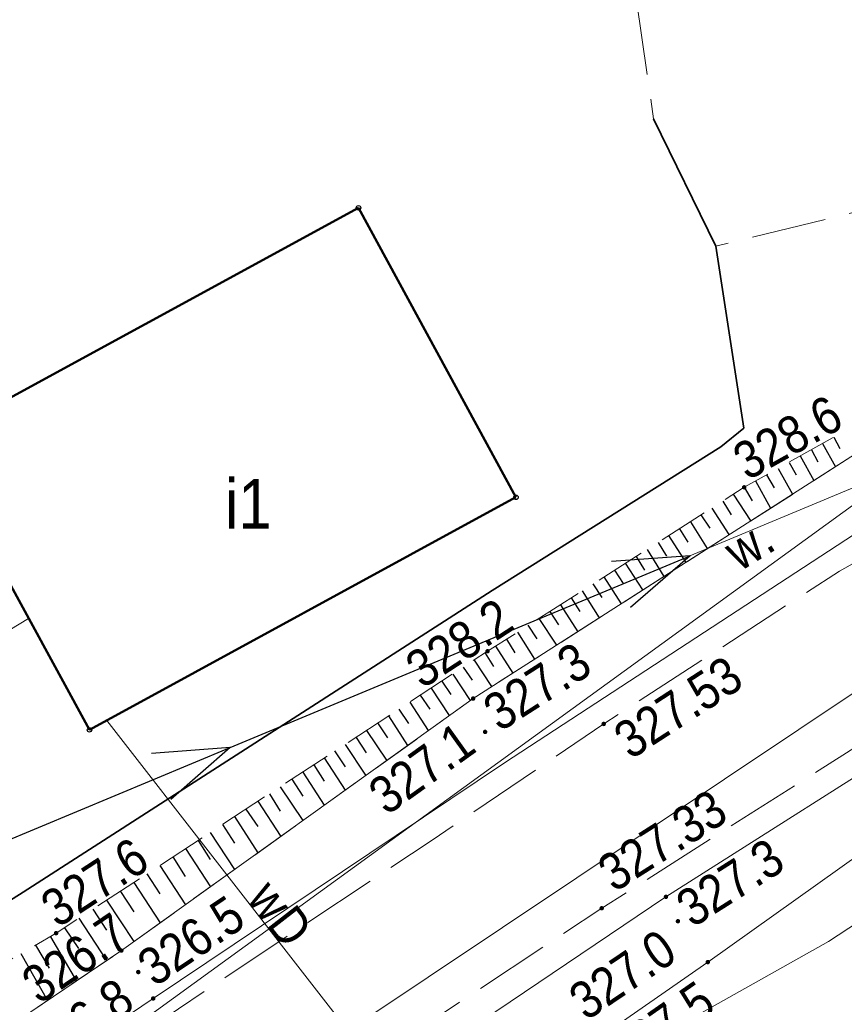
# Model space of a CAD drawing. Header units: metres. Extents: x 7423100 to 7431699, y 5527887 to 5533362.
# Tile 27 of 114: x 7427845 to 7427862, y 5529924 to 5529944. Entities that reach past the tile are written whole.
import ezdxf
from ezdxf.enums import TextEntityAlignment as Align

# ---------------------------------------------------------------- set-up
doc = ezdxf.new("R2010")
doc.units = ezdxf.units.M
doc.header["$MEASUREMENT"] = 0
for name, pattern in [('1.0_0.5', [1.5, 1, -0.5]), ('1.5_0.5', [2, 1.5, -0.5]), ('219-500', [0]), ('suep_nn_500', [0])]:
    doc.linetypes.add(name, pattern=pattern)
doc.layers.get('0').update_dxf_attribs({"color": 2, "linetype": 'CONTINUOUS', "lineweight": 5})
for name, color, linetype in [('000 Inne (niezydentyfikowane)', 7, 'CONTINUOUS'), ('217-kontur klasyfikacyjny', 7, 'CONTINUOUS'), ('218-kontur użytku gruntowego', 7, 'CONTINUOUS'), ('219-działka ewidencyjna', 7, 'CONTINUOUS'), ('312-budynek ewidencyjny', 7, 'CONTINUOUS'), ('312-oznaczenie budynku ewidencyjnego-Atr117', 7, 'CONTINUOUS'), ('jezdnia', 7, 'CONTINUOUS'), ('ogrodzenie trwałe', 7, 'CONTINUOUS'), ('pikieta naturalna', 7, 'CONTINUOUS'), ('pikieta naturalna-Atr2', 7, 'CONTINUOUS'), ('pikieta sztuczna', 7, 'CONTINUOUS'), ('pikieta sztuczna-Atr2', 7, 'CONTINUOUS'), ('przewód elektroenergetyczny niskiego napięcia', 7, 'CONTINUOUS'), ('przewód gazowy', 7, 'CONTINUOUS'), ('przewód wodociągowy', 7, 'CONTINUOUS'), ('przewód wodociągowy-Atr1', 7, 'CONTINUOUS'), ('Punkt budynku', 7, 'CONTINUOUS'), ('rów przydrożny (poligon)', 7, 'CONTINUOUS'), ('rów przydrożny (poligon)-Atr17', 7, 'CONTINUOUS'), ('skarpa nieumocniona', 7, 'CONTINUOUS')]:
    doc.layers.add(name, color=color, linetype=linetype)
doc.styles.get("Standard").update_dxf_attribs({"font": 'Working1250.shx', "width": 0.75})
doc.linetypes.add('902-500', pattern='A,3.75,0,[1,ksztalty.shx,S=0.5,R=0,X=0,Y=0],3.75', length=7.5)

# ---------------------------------------------------------------- blocks, each defined once
blk = doc.blocks.new('PUNKTBUD')
at = {"color": 0}
blk.add_circle((0, 0), 0.045, dxfattribs=at)
blk = doc.blocks.new('PW01')
at = {"linetype": 'Continuous', "lineweight": 13}
h = blk.add_hatch(color=0, dxfattribs=at)
edge = h.paths.add_edge_path()
edge.add_arc((0, 0), 0.045, 0, 360)
blk = doc.blocks.new('SUEP1')
at = {"color": 0, "linetype": 'Continuous'}
for p, q in [((5, 0), (3.5, 0.5)), ((15, 0), (13.5, 0.5)), ((0, 0), (5, 0)), ((5, 0), (3.5, -0.5)), ((5, 0), (15, 0)), ((15, 0), (13.5, -0.5))]:
    blk.add_line(p, q, dxfattribs=at)

msp = doc.modelspace()

# ---------------------------------------------------------------- linework, layer by layer
at = {"layer": '000 Inne (niezydentyfikowane)', "color": 7, "linetype": 'Continuous', "lineweight": 25, "flags": 128}
for points in [[(7427861.81, 5529935.63), (7427861.93, 5529935.4)], [(7427861.36, 5529935.37), (7427861.49, 5529935.13)], [(7427861.58, 5529935.5), (7427861.84, 5529935.03)], [(7427861.13, 5529935.25), (7427861.41, 5529934.76)], [(7427860.69, 5529935), (7427860.98, 5529934.48)], [(7427860.91, 5529935.12), (7427861.05, 5529934.87)], [(7427860.46, 5529934.87), (7427860.61, 5529934.61)], [(7427860.01, 5529934.62), (7427860.17, 5529934.35)], [(7427860.24, 5529934.75), (7427860.54, 5529934.2)], [(7427859.79, 5529934.48), (7427860.14, 5529933.94)], [(7427859.36, 5529934.2), (7427859.7, 5529933.67)], [(7427859.58, 5529934.34), (7427859.75, 5529934.07)], [(7427859.14, 5529934.07), (7427859.32, 5529933.8)], [(7427858.71, 5529933.79), (7427858.88, 5529933.52)], [(7427858.93, 5529933.93), (7427859.27, 5529933.39)], [(7427858.49, 5529933.65), (7427858.84, 5529933.11)], [(7427858.06, 5529933.37), (7427858.4, 5529932.83)], [(7427858.28, 5529933.51), (7427858.45, 5529933.24)], [(7427857.84, 5529933.23), (7427858.01, 5529932.96)], [(7427857.62, 5529933.1), (7427857.97, 5529932.56)], [(7427857.19, 5529932.82), (7427857.54, 5529932.28)], [(7427857.41, 5529932.96), (7427857.58, 5529932.69)], [(7427856.97, 5529932.68), (7427857.15, 5529932.41)], [(7427856.54, 5529932.4), (7427856.71, 5529932.13)], [(7427856.76, 5529932.54), (7427857.1, 5529932)], [(7427856.32, 5529932.26), (7427856.67, 5529931.72)], [(7427855.89, 5529931.99), (7427856.24, 5529931.45)], [(7427856.11, 5529932.13), (7427856.28, 5529931.86)], [(7427855.67, 5529931.85), (7427855.85, 5529931.58)], [(7427855.46, 5529931.71), (7427855.8, 5529931.17)], [(7427855.02, 5529931.43), (7427855.37, 5529930.89)], [(7427855.24, 5529931.57), (7427855.41, 5529931.3)], [(7427854.81, 5529931.29), (7427854.98, 5529931.02)], [(7427854.37, 5529931.01), (7427854.55, 5529930.75)], [(7427854.59, 5529931.15), (7427854.94, 5529930.62)], [(7427854.16, 5529930.87), (7427854.51, 5529930.34)], [(7427853.94, 5529930.73), (7427854.12, 5529930.46)], [(7427853.51, 5529930.45), (7427853.7, 5529930.17)], [(7427853.73, 5529930.59), (7427854.09, 5529930.04)], [(7427853.3, 5529930.31), (7427853.67, 5529929.74)], [(7427852.87, 5529930.03), (7427853.25, 5529929.44)], [(7427853.08, 5529930.17), (7427853.27, 5529929.88)], [(7427852.65, 5529929.89), (7427852.85, 5529929.59)], [(7427852.43, 5529929.74), (7427852.83, 5529929.14)], [(7427852, 5529929.46), (7427852.41, 5529928.84)], [(7427852.22, 5529929.6), (7427852.42, 5529929.29)], [(7427851.79, 5529929.33), (7427852, 5529929.01)], [(7427851.37, 5529929.05), (7427851.58, 5529928.72)], [(7427851.58, 5529929.19), (7427852, 5529928.54)], [(7427851.15, 5529928.9), (7427851.58, 5529928.24)], [(7427850.93, 5529928.76), (7427851.15, 5529928.42)], [(7427850.48, 5529928.47), (7427850.7, 5529928.12)], [(7427850.7, 5529928.61), (7427851.15, 5529927.93)], [(7427850.25, 5529928.32), (7427850.71, 5529927.61)], [(7427850.01, 5529928.16), (7427850.25, 5529927.81)], [(7427849.54, 5529927.85), (7427849.78, 5529927.48)], [(7427849.78, 5529928.01), (7427850.25, 5529927.28)], [(7427849.29, 5529927.69), (7427849.78, 5529926.95)], [(7427849.05, 5529927.53), (7427849.29, 5529927.15)], [(7427848.8, 5529927.37), (7427849.3, 5529926.6)], [(7427848.54, 5529927.2), (7427848.79, 5529926.81)], [(7427848.02, 5529926.86), (7427848.28, 5529926.46)], [(7427848.28, 5529927.03), (7427848.8, 5529926.24)], [(7427847.76, 5529926.69), (7427848.29, 5529925.88)], [(7427847.49, 5529926.51), (7427847.76, 5529926.1)], [(7427847.21, 5529926.33), (7427847.76, 5529925.5)], [(7427846.94, 5529926.15), (7427847.21, 5529925.73)], [(7427846.66, 5529925.97), (7427847.21, 5529925.12)], [(7427846.37, 5529925.78), (7427846.65, 5529925.36)], [(7427846.09, 5529925.6), (7427846.61, 5529924.71)], [(7427845.79, 5529925.43), (7427846.06, 5529924.97)], [(7427845.49, 5529925.26), (7427846.03, 5529924.32)]]:
    msp.add_lwpolyline(points, dxfattribs=at)
at = {"layer": '217-kontur klasyfikacyjny', "color": 92, "linetype": 'Continuous', "lineweight": 18, "flags": 128}
for points in [[(7427845.68, 5529922.28), (7427863.43, 5529935.16)], [(7427864.07, 5529931.74), (7427846.25, 5529919.83)]]:
    msp.add_lwpolyline(points, dxfattribs=at)
at = {"layer": '218-kontur użytku gruntowego', "color": 3, "linetype": 'Continuous', "lineweight": 18, "flags": 128}
for points in [[(7427863.43, 5529935.16), (7427845.68, 5529922.28)], [(7427845.68, 5529922.28), (7427863.43, 5529935.16)], [(7427846.25, 5529919.83), (7427864.07, 5529931.74)], [(7427864.07, 5529931.74), (7427846.25, 5529919.83)]]:
    msp.add_lwpolyline(points, dxfattribs=at)
at = {"layer": '219-działka ewidencyjna', "color": 7, "linetype": '219-500', "lineweight": 18, "flags": 128}
for points in [[(7427845.68, 5529922.28), (7427863.43, 5529935.16)], [(7427864.07, 5529931.74), (7427846.25, 5529919.83)]]:
    msp.add_lwpolyline(points, dxfattribs=at)
at = {"layer": '312-budynek ewidencyjny', "color": 7, "linetype": 'Continuous', "lineweight": 50, "flags": 128}
for points in [[(7427843.7, 5529935.56), (7427852.27, 5529940.23)], [(7427852.27, 5529940.23), (7427855.43, 5529934.42)], [(7427846.87, 5529929.75), (7427843.7, 5529935.56)], [(7427855.43, 5529934.42), (7427846.87, 5529929.75)]]:
    msp.add_lwpolyline(points, dxfattribs=at)
at = {"layer": 'jezdnia', "color": 7, "linetype": '1.5_0.5', "lineweight": 18, "flags": 128}
for points in [[(7427857.85, 5529944.39), (7427858.19, 5529942.02), (7427859.44, 5529939.46), (7427870.21, 5529942.11), (7427870.85, 5529942.49), (7427864.87, 5529945.02), (7427864.62, 5529944.91)], [(7427759.93, 5529801.24), (7427763.22, 5529808.93), (7427767.43, 5529816.86), (7427770.13, 5529821.47), (7427773.8, 5529827.73), (7427776.13, 5529831.57), (7427778.65, 5529835.73), (7427781.02, 5529839.73), (7427784.12, 5529844.73), (7427787.39, 5529849.93), (7427789.85, 5529853.92), (7427790.52, 5529854.97), (7427792.25, 5529857.91), (7427795.01, 5529862.45), (7427797.73, 5529866.93), (7427800.86, 5529871.91), (7427805.05, 5529878.66), (7427807.29, 5529882.04), (7427811.24, 5529887.56), (7427813.21, 5529890.22), (7427815.78, 5529893.46), (7427819.11, 5529897.17), (7427822.17, 5529900.29), (7427825.24, 5529903.19), (7427827.84, 5529905.45), (7427832.23, 5529908.95), (7427837.72, 5529912.95), (7427842.69, 5529916.48), (7427850.06, 5529921.48), (7427857.15, 5529926.17), (7427862.06, 5529929.29), (7427865.19, 5529931.3), (7427868.24, 5529933.07), (7427872.04, 5529935.09), (7427874.51, 5529936.17), (7427875.58, 5529936.63), (7427876.35, 5529936.93), (7427880.31, 5529938.16), (7427883.21, 5529938.66), (7427886.56, 5529938.84), (7427889.48, 5529938.56), (7427893.55, 5529937.9), (7427900.69, 5529936.19), (7427910.59, 5529933.28), (7427916.46, 5529931.53), (7427920.64, 5529930.35), (7427921.1, 5529933.42), (7427912.15, 5529936.03), (7427903.26, 5529938.57), (7427892.23, 5529941.35), (7427884.81, 5529942.41), (7427882, 5529942.98), (7427879.81, 5529942.79), (7427878.36, 5529942.41), (7427876.77, 5529941.6), (7427874.75, 5529940.53), (7427873.61, 5529939.89), (7427872.24, 5529938.81), (7427868.09, 5529936.6), (7427864.99, 5529934.66), (7427861.92, 5529932.94), (7427857.19, 5529929.87), (7427853.75, 5529927.54), (7427851.09, 5529925.78), (7427844.51, 5529921.38), (7427841.07, 5529919.11), (7427837.68, 5529916.71), (7427834.53, 5529914.55), (7427829.28, 5529910.5), (7427824.58, 5529906.64), (7427820.8, 5529903.22), (7427817.46, 5529899.96), (7427813.76, 5529895.8), (7427810.9, 5529892.49), (7427808.55, 5529889.07), (7427804.88, 5529883.96), (7427802.54, 5529880.53), (7427802.31, 5529880.09), (7427800.14, 5529876.71), (7427799.46, 5529875.53), (7427797.96, 5529873.08), (7427793.97, 5529866.68), (7427789.52, 5529859.37), (7427786, 5529853.62), (7427780.92, 5529845.31), (7427777.16, 5529839.09), (7427774.65, 5529834.99), (7427771.62, 5529829.71), (7427768.59, 5529824.69), (7427765.28, 5529819.04), (7427763.7, 5529816.65), (7427759.9, 5529809.05), (7427757.52, 5529803.28), (7427756.47, 5529800.92), (7427756.33, 5529800.31), (7427754.17, 5529793.57), (7427752.31, 5529786.27), (7427751.48, 5529783), (7427750.3, 5529776.18), (7427748.87, 5529767.72), (7427748.41, 5529763.83), (7427748.4, 5529758.25), (7427747.26, 5529745.16), (7427746.52, 5529737.4), (7427745.44, 5529726.32), (7427744.89, 5529721.44), (7427744.18, 5529714.6), (7427743.77, 5529711.05), (7427742.87, 5529701.98), (7427741.68, 5529689.34), (7427741.36, 5529686.81), (7427741.15, 5529684.77), (7427740.75, 5529683.05), (7427739.08, 5529680.54), (7427737.14, 5529678.71), (7427737.57, 5529676.94), (7427737.6, 5529675.26), (7427740.45, 5529673.38), (7427740.28, 5529664.58), (7427740.4, 5529654.73), (7427740.56, 5529647.5), (7427740.63, 5529636.14), (7427740.62, 5529631.57), (7427740.28, 5529621.89), (7427740.22, 5529621.23), (7427739.64, 5529614.93), (7427738.41, 5529604.87), (7427736.89, 5529595.43), (7427736.05, 5529591.47), (7427733.88, 5529580.59), (7427729.48, 5529559.3), (7427731.98, 5529558.57), (7427734.38, 5529567.38), (7427735.33, 5529571.93), (7427738.92, 5529589.76), (7427739.69, 5529593.78), (7427741.43, 5529604.08), (7427742.19, 5529609.82), (7427742.97, 5529616.86), (7427743.34, 5529621.14), (7427743.69, 5529634.15), (7427743.8, 5529642.92), (7427743.69, 5529646.96), (7427743.62, 5529659.27), (7427743.44, 5529664.69), (7427743.53, 5529674.22), (7427744.26, 5529685.44), (7427745.38, 5529696.71), (7427746.45, 5529707.71), (7427747.08, 5529714.31), (7427747.66, 5529719.33), (7427749.02, 5529731.73), (7427750.23, 5529744.72), (7427751.31, 5529758.3), (7427752.12, 5529767.33), (7427753.41, 5529776.91), (7427755.06, 5529785.14), (7427757.64, 5529794.6)]]:
    msp.add_lwpolyline(points, close=True, dxfattribs=at)
at = {"layer": 'ogrodzenie trwałe', "color": 7, "linetype": '902-500', "lineweight": 35, "flags": 128}
msp.add_lwpolyline([(7427858.19, 5529942.02), (7427859.44, 5529939.46), (7427860, 5529935.81), (7427859.54, 5529935.43), (7427854.95, 5529932.55), (7427845.54, 5529926.49), (7427842.95, 5529924.86), (7427834, 5529919.17), (7427822.5, 5529910.35), (7427818.23, 5529906.46), (7427814.54, 5529902.69), (7427808.08, 5529893.92), (7427799.76, 5529882.79), (7427791.37, 5529884.91), (7427774.7, 5529889.32), (7427763.99, 5529892.14), (7427753.48, 5529894.97)], dxfattribs=at)
at = {"layer": 'przewód elektroenergetyczny niskiego napięcia', "color": 1, "linetype": 'suep_nn_500', "lineweight": 18, "flags": 128}
msp.add_lwpolyline([(7427890.18, 5529946.29), (7427845.08, 5529927.47)], dxfattribs=at)
at = {"layer": 'przewód gazowy', "color": 52, "linetype": 'Continuous', "lineweight": 18, "flags": 128}
msp.add_lwpolyline([(7427751.84, 5529810.08), (7427757.01, 5529821.04), (7427769.3, 5529842.14), (7427776.37, 5529853.71), (7427787.35, 5529872.84), (7427791.82, 5529880.49), (7427798.99, 5529888.62), (7427811.29, 5529903), (7427820.98, 5529912.43), (7427830.48, 5529921.01), (7427838.39, 5529926.9), (7427843.89, 5529930.92), (7427845.65, 5529931.99)], dxfattribs=at)
at = {"layer": 'przewód wodociągowy', "color": 5, "linetype": 'Continuous', "lineweight": 18, "flags": 128}
for points in [[(7427803.23, 5529868.67), (7427810.45, 5529880.28), (7427817.38, 5529891.29), (7427822.96, 5529898.42), (7427827.08, 5529904.07), (7427845.06, 5529915.41), (7427854.02, 5529921.19), (7427861.7, 5529925.5), (7427870.23, 5529931.1), (7427873.36, 5529932.02), (7427877.29, 5529932.58), (7427880.52, 5529931.61), (7427893.44, 5529929.1), (7427903.52, 5529927.27), (7427910.9, 5529925.5), (7427921.03, 5529923.42), (7427933.32, 5529920.91), (7427944.26, 5529918.84)], [(7427854.02, 5529921.19), (7427847.22, 5529929.94)]]:
    msp.add_lwpolyline(points, dxfattribs=at)
at = {"layer": 'rów przydrożny (poligon)', "color": 7, "linetype": 'Continuous', "lineweight": 18, "flags": 128}
for points in [[(7427816.74, 5529899.86), (7427824.18, 5529906.85), (7427829.17, 5529910.88), (7427835.76, 5529915.88), (7427840.7, 5529919.33), (7427848.15, 5529924.36), (7427855.2, 5529929.09), (7427862.88, 5529934.11), (7427871.24, 5529939.19), (7427871.02, 5529940.06), (7427871.04, 5529940.71), (7427862.15, 5529935.23), (7427854.57, 5529930.38), (7427847.51, 5529925.32), (7427840.04, 5529920.27), (7427835.01, 5529916.76), (7427828.63, 5529912.26), (7427823.27, 5529908.07), (7427815.71, 5529900.7)], [(7427815.42, 5529890.08), (7427822.82, 5529898.44), (7427831.76, 5529906.14), (7427839, 5529911.46), (7427849.42, 5529918.23), (7427859.28, 5529925.09), (7427864.58, 5529928.86), (7427868.55, 5529930.91), (7427872.85, 5529933.5), (7427872.67, 5529934.09), (7427872.44, 5529934.8), (7427867.99, 5529932.38), (7427864.05, 5529929.96), (7427858.44, 5529926.4), (7427848.49, 5529919.69), (7427838.13, 5529912.68), (7427830.88, 5529907.37), (7427821.77, 5529899.27)]]:
    msp.add_lwpolyline(points, dxfattribs=at)
at = {"layer": 'skarpa nieumocniona', "color": 7, "linetype": '1.0_0.5', "lineweight": 18, "flags": 128}
msp.add_lwpolyline([(7427862.15, 5529935.23), (7427871.04, 5529940.71), (7427867.43, 5529938.77), (7427860.01, 5529934.62), (7427854.86, 5529931.33), (7427846.2, 5529925.67), (7427843.51, 5529924.11), (7427834.31, 5529917.8), (7427823.22, 5529909.51), (7427818.87, 5529905.49), (7427815.86, 5529902.29), (7427808.86, 5529893.43), (7427800.51, 5529882.46), (7427799.7, 5529881.76), (7427790.59, 5529883.47), (7427774.21, 5529888.09), (7427764.58, 5529890.46), (7427753.66, 5529893.42), (7427753.3, 5529892.07), (7427764.53, 5529888.76), (7427773.74, 5529886.94), (7427790.18, 5529882.45), (7427799.73, 5529880.97), (7427801.38, 5529881.83), (7427804.64, 5529886.27), (7427807.68, 5529890.84), (7427811.39, 5529895.96), (7427815.71, 5529900.7), (7427823.27, 5529908.07), (7427828.63, 5529912.26), (7427835.01, 5529916.76), (7427840.04, 5529920.27), (7427847.51, 5529925.32), (7427854.57, 5529930.38)], close=True, dxfattribs=at)
msp.add_lwpolyline([(7427862.15, 5529935.23), (7427871.04, 5529940.71), (7427867.43, 5529938.77), (7427860.01, 5529934.62), (7427854.86, 5529931.33), (7427846.2, 5529925.67), (7427843.51, 5529924.11), (7427834.31, 5529917.8), (7427823.22, 5529909.51), (7427818.87, 5529905.49), (7427815.86, 5529902.29), (7427808.86, 5529893.43), (7427800.51, 5529882.46), (7427799.7, 5529881.76), (7427790.59, 5529883.47), (7427774.21, 5529888.09), (7427764.58, 5529890.46), (7427753.66, 5529893.42), (7427753.3, 5529892.07), (7427764.53, 5529888.76), (7427773.74, 5529886.94), (7427790.18, 5529882.45), (7427799.73, 5529880.97), (7427801.38, 5529881.83), (7427804.64, 5529886.27), (7427807.68, 5529890.84), (7427811.39, 5529895.96), (7427815.71, 5529900.7), (7427823.27, 5529908.07), (7427828.63, 5529912.26), (7427835.01, 5529916.76), (7427840.04, 5529920.27), (7427847.51, 5529925.32), (7427854.57, 5529930.38)], close=True, dxfattribs=at)

# ---------------------------------------------------------------- block references
at = {"layer": 'pikieta naturalna', "color": 7, "linetype": 'Continuous', "lineweight": 13}
for p in [(7427860.01, 5529934.62), (7427854.86, 5529931.33), (7427854.57, 5529930.38), (7427854.81, 5529929.71), (7427858.44, 5529926.4), (7427858.68, 5529925.91), (7427846.2, 5529925.67), (7427847.51, 5529925.32), (7427859.28, 5529925.09), (7427847.85, 5529924.89), (7427848.15, 5529924.36)]:
    msp.add_blockref('PW01', p, dxfattribs=at)
at = {"layer": 'pikieta sztuczna', "color": 7, "linetype": 'Continuous', "lineweight": 13}
for p in [(7427857.19, 5529929.87), (7427857.15, 5529926.17)]:
    msp.add_blockref('PW01', p, dxfattribs=at)
at = {"layer": 'przewód elektroenergetyczny niskiego napięcia', "color": 1, "linetype": 'Continuous', "lineweight": 18, "rotation": 22.651}
msp.add_blockref('SUEP1', (7427845.08, 5529927.47), dxfattribs=at)
at = {"layer": 'Punkt budynku', "color": 5, "linetype": 'Continuous', "lineweight": 18}
for p in [(7427852.27, 5529940.23), (7427855.43, 5529934.42), (7427846.87, 5529929.75)]:
    msp.add_blockref('PUNKTBUD', p, dxfattribs=at)

# ---------------------------------------------------------------- texts
at = {"layer": '312-oznaczenie budynku ewidencyjnego-Atr117', "color": 7, "width": 0.9}
msp.add_text('i1', height=1, dxfattribs=at).set_placement((7427850.06, 5529934.29), align=Align.MIDDLE_CENTER)
at = {"layer": 'pikieta naturalna-Atr2', "color": 7, "width": 0.9}
for s, rotation, p in [('328.6', 29.218, (7427859.71, 5529935.4)), ('328.2', 33.167, (7427853.14, 5529931.19)), ('327.3', 32.613, (7427854.7, 5529930.33)), ('327.1', 35.629, (7427852.4, 5529928.63)), ('327.6', 33.167, (7427845.82, 5529926.39)), ('327.3', 32.398, (7427858.57, 5529926.4)), ('326.5', 34.026, (7427847.76, 5529925.2)), ('326.7', 34.06, (7427845.44, 5529924.85)), ('327.0', 33.994, (7427856.42, 5529924.52)), ('326.8', 34.026, (7427845.53, 5529923.54)), ('327.5', 34.828, (7427857.2, 5529923.46))]:
    msp.add_text(s, height=0.75, rotation=rotation, dxfattribs=at).set_placement(p, align=Align.TOP_LEFT)
at = {"layer": 'pikieta sztuczna-Atr2', "color": 7, "width": 0.9}
for s, rotation, p in [('327.53', 32.985, (7427857.32, 5529929.77)), ('327.33', 32.433, (7427857, 5529927.11))]:
    msp.add_text(s, height=0.75, rotation=rotation, dxfattribs=at).set_placement(p, align=Align.TOP_LEFT)
at = {"layer": 'przewód wodociągowy-Atr1', "color": 5, "width": 0.9}
msp.add_text('wD', height=0.75, rotation=-52.22, dxfattribs=at).set_placement((7427850, 5529926.35))
at = {"layer": 'rów przydrożny (poligon)-Atr17', "color": 7, "width": 0.9}
msp.add_text('w.', height=0.75, rotation=31.65, dxfattribs=at).set_placement((7427859.92, 5529932.92))

doc.saveas('drawing.dxf')
